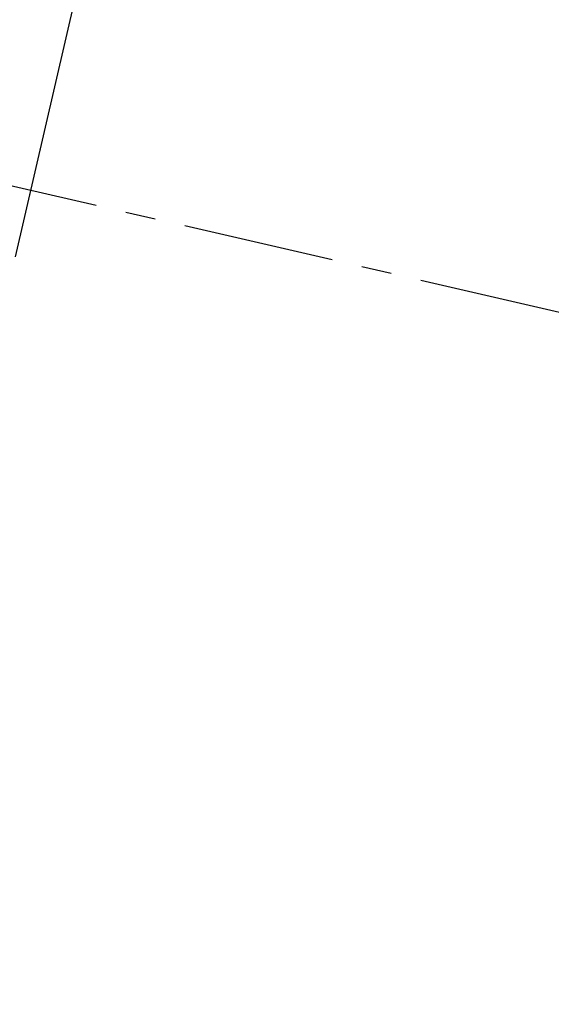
# Model space of a CAD drawing. Header units: millimetres. Extents: x -50096 to 615650, y 194565 to 243945.
# Tile 42 of 130: x 228042 to 228097, y 221781 to 221884. Entities that reach past the tile are written whole.
import ezdxf

# ---------------------------------------------------------------- set-up
doc = ezdxf.new("R2010")
doc.units = ezdxf.units.MM
doc.linetypes.add('осевая', pattern=[50.8, 31.75, -6.35, 6.35, -6.35])
for name, color, linetype, lineweight in [('ГТО-2_Оси_025', 6, 'осевая', 25), ('ГТО-2_Размеры_035', 2, 'Continuous', 35), ('ОГСО_Оси_025', 7, 'осевая', 25)]:
    doc.layers.add(name, color=color, linetype=linetype, lineweight=lineweight)
doc.layers.add('ГТО-2_Штриховка_018', color=7, linetype='Continuous', lineweight=18, true_color=0x6b6b6b)

# ---------------------------------------------------------------- blocks, each defined once
blk = doc.blocks.new('ОГСО_Затвор_План')
at = {"layer": 'ГТО-2_Оси_025', "ltscale": 0.5}
blk.add_line((1439.69, 0), (-1270.3, 0), dxfattribs=at)
at = {"layer": 'ОГСО_Оси_025'}
for p, q in [((-904.17, 685), (-904.17, -995)), ((-904.17, 231.66), (-904.17, -211.17))]:
    blk.add_line(p, q, dxfattribs=at)
blk = doc.blocks.new('A$C1AA538EC')
at = {"layer": 'ГТО-2_Размеры_035', "rotation": 346.9999999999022}
blk.add_blockref('ОГСО_Затвор_План', (-6044.68, -11100.1), dxfattribs=at)

msp = doc.modelspace()

# ---------------------------------------------------------------- hatches: boundary and pattern name
at = {"layer": 'ГТО-2_Штриховка_018'}
h = msp.add_hatch(dxfattribs=at)
h.set_pattern_fill('ANSI35', color=256, scale=100)
h.set_pattern_definition([(45, (-115466.6, -494469.8), (-449.0128, 449.0128), []), (45, (-115017.6, -494469.8), (-449.0128, 449.0128), [793.75, -158.75, 0, -158.75])])
h.paths.add_polyline_path([(243988.45, 233562.87), (247488.45, 233562.87), (247488.45, 236562.87), (227633.45, 236562.87), (227633.45, 228037.87), (232688.45, 228037.87), (232688.45, 229062.87), (243988.45, 229062.87)])
edge = h.paths.add_edge_path(flags=16)
edge.add_arc((234968.45, 232762.78), 1700, 0, 360)
edge = h.paths.add_edge_path(flags=16)
edge.add_arc((255968.45, 232762.78), 1700, 0, 360)
h.paths.add_polyline_path([(264438.45, 224462.87), (264438.45, 224822.87), (265938.45, 224822.87), (265938.45, 224462.87), (276518.45, 224462.87), (276518.45, 221662.7), (278018.45, 221662.7), (278018.45, 225962.87), (263788.45, 225962.87), (263788.45, 236562.87), (247488.45, 236562.87), (247488.45, 233562.87), (250988.45, 233562.87), (250988.45, 229062.87), (262288.45, 229062.87), (262288.45, 226212.87), (247488.45, 226212.87), (247488.45, 224462.87), (252623.45, 224462.87), (252623.45, 224822.87), (254123.45, 224822.87), (254123.45, 224462.87), (258378.45, 224462.87), (258378.45, 224822.87), (259878.45, 224822.87), (259878.45, 224462.87)])

# ---------------------------------------------------------------- block references
at = {"layer": 'ГТО-2_Размеры_035'}
msp.add_blockref('A$C1AA538EC', (234968.45, 232762.78), dxfattribs=at)

doc.saveas('drawing.dxf')
